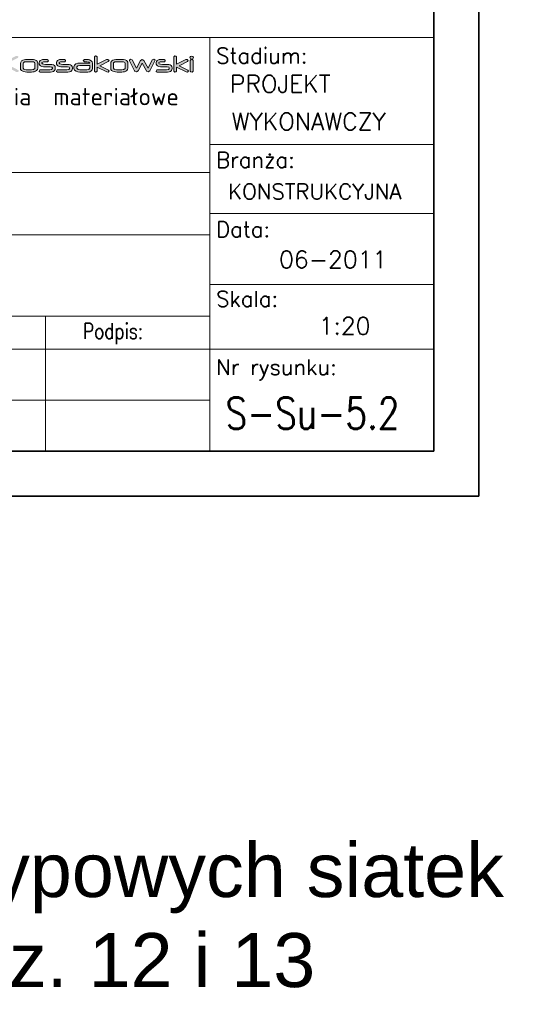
# Model space of a CAD drawing. Header units: millimetres. Extents: x -176817 to 571382, y -58489 to 156123.
# Tile 80 of 256: x -152873 to -151734, y 89973 to 92161. Entities that reach past the tile are written whole.
import ezdxf
from ezdxf.enums import TextEntityAlignment as Align

# ---------------------------------------------------------------- set-up
doc = ezdxf.new("R2010")
doc.units = ezdxf.units.MM
doc.header["$LTSCALE"] = 0.2
doc.layers.get('0').update_dxf_attribs({"lineweight": 13})
for name, color, linetype, lineweight in [('-AAA Kontur', 7, 'Continuous', 35), ('-AAA Opisy2', 71, 'Continuous', 18), ('Prz', 5, 'Continuous', 13), ('SIATKA', 5, 'Continuous', 13), ('TABELA', 7, 'Continuous', 13)]:
    doc.layers.add(name, color=color, linetype=linetype, lineweight=lineweight)
doc.styles.add('Annotative', font='txt')
doc.styles.add('ROMANS', font='romans.shx')
doc.styles.get("Standard").update_dxf_attribs({"font": 'arial.ttf'})

# ---------------------------------------------------------------- blocks, each defined once
blk = doc.blocks.new('structure pro')
h = blk.add_hatch(color=7)
h.dxf.hatch_style = 1
h.paths.add_polyline_path([(739.2, 22.6), (739.7, 24.1), (741.8, 25.2), (745.2, 25.6), (748.1, 25.6), (749.3, 27.4), (749.2, 28.6), (747.4, 29.9), (747.1, 29.9), (743.8, 29.7), (741, 29.4), (738.8, 28.9), (738.3, 28.6), (736, 27.2), (734.6, 25.2), (734.1, 22.6), (734.1, 8.3), (734.1, 7.8), (735.9, 6.3), (738.2, 6.5), (739.2, 8.3)])
h.paths.add_polyline_path([(553.3, 43.3), (550.3, 45.3), (549.9, 45.3), (544.2, 45.2), (539.6, 44.6), (536, 43.6), (535.1, 43.4), (531.2, 41), (528.9, 37.6), (528.1, 33.2), (528.1, 9.5), (528.2, 8.4), (531.2, 6.2), (535, 6.5), (536.7, 9.4), (536.7, 33.2), (537.6, 35.8), (540.9, 37.6), (546.6, 38.2), (551.4, 38.3), (553.5, 41.3)])
h.paths.add_polyline_path([(115.8, 43.3), (112.8, 45.3), (112.4, 45.3), (106.8, 45.2), (102.1, 44.6), (98.5, 43.6), (97.7, 43.4), (93.8, 41), (91.4, 37.6), (90.6, 33.2), (90.6, 9.5), (90.7, 8.4), (93.7, 6.2), (97.4, 6.5), (99.2, 9.4), (99.2, 33.2), (100.1, 35.8), (103.5, 37.6), (109.2, 38.2), (113.9, 38.3), (116, 41.3)])
h.paths.add_polyline_path([(1436.8, 35.1), (1434.6, 35.7), (1432.3, 35.1), (1431.2, 33.1), (1432.3, 31.1), (1434.6, 30.5), (1436.8, 31.1), (1437.9, 33.1)])
h.paths.add_polyline_path([(1436.1, 29.7), (1433.9, 30), (1432, 28), (1432, 8.3), (1433, 6.6), (1435.3, 6.3), (1437.2, 8.3), (1437.2, 28)])
h.paths.add_polyline_path([(1405.3, 36.1), (1403.1, 36.2), (1401.2, 34.3), (1401.2, 8.3), (1403.1, 6.3), (1405.3, 6.6), (1406.3, 8.3), (1406.3, 15.5), (1424, 6.6), (1426.5, 6.3), (1428.6, 8.1), (1427.3, 10), (1411.1, 18.1), (1426.9, 26.1), (1428.3, 27.9), (1426.1, 29.7), (1423.7, 29.5), (1406.3, 20.8), (1406.3, 34.3)])
h.paths.add_polyline_path([(1385.4, 28.6), (1383.6, 29.9), (1380.4, 29.8), (1377.9, 29.7), (1377.1, 29.7), (1374.5, 29.4), (1373.4, 29), (1370.7, 27.9), (1369.1, 26.1), (1368.7, 23.9), (1368.7, 22.6), (1368.8, 21), (1369.8, 19.2), (1371.3, 17.8), (1373.6, 16.9), (1376.6, 16.3), (1380.2, 16.1), (1388.6, 16.1), (1389.1, 16.1), (1392.1, 15.5), (1393, 14), (1393, 13.1), (1392.9, 12.5), (1391.4, 11.1), (1388.2, 10.7), (1370.7, 10.7), (1369.8, 10.5), (1368.7, 8.3), (1368.8, 7.7), (1370.7, 6.3), (1388.1, 6.3), (1389.6, 6.4), (1392.8, 6.8), (1395.2, 7.7), (1397, 9), (1398, 10.8), (1398.4, 13.1), (1398.4, 14.2), (1398.4, 14.4), (1398, 16.6), (1396.8, 18.3), (1394.9, 19.5), (1392.2, 20.2), (1388.9, 20.5), (1380.3, 20.5), (1377.1, 20.7), (1374.6, 21.4), (1373.9, 22.6), (1373.9, 23.9), (1373.9, 24.3), (1376.4, 25.4), (1376.7, 25.4), (1379.9, 25.5), (1383.6, 25.5), (1384.2, 25.6), (1385.6, 27.4)])
h.paths.add_polyline_path([(1324.3, 28.8), (1321.5, 30), (1321.5, 30), (1319.2, 28.3), (1319.5, 27.1), (1328.8, 8.5), (1329.1, 8.1), (1332.1, 6.7), (1332.4, 6.7), (1335.2, 8.4), (1343, 22.8), (1350.6, 8.5), (1350.7, 8.3), (1353.7, 6.8), (1354, 6.8), (1356.8, 8.5), (1366.4, 27.1), (1366.7, 28.3), (1366.7, 28.4), (1364.3, 30), (1361.6, 28.8), (1353.7, 13.5), (1345.9, 27.8), (1345.9, 27.9), (1343, 29.5), (1342.8, 29.5), (1340, 27.8), (1332.2, 13.5)])
h.paths.add_polyline_path([(1308.6, 29.7), (1305.1, 29.9), (1296.5, 29.9), (1294, 29.7), (1291.2, 29.2), (1288.8, 28.3), (1286.6, 26.9), (1285.1, 24.8), (1284.6, 22.4), (1284.6, 13.6), (1284.9, 11.4), (1286.4, 9.4), (1288.8, 7.8), (1290.8, 7.1), (1293.6, 6.6), (1296.5, 6.3), (1305.1, 6.3), (1307.5, 6.5), (1310.3, 7), (1312.6, 7.8), (1314.6, 9), (1316, 11.1), (1316.6, 13.6), (1316.6, 22.4), (1316.6, 22.4), (1316.3, 24.7), (1315.3, 26.6), (1313.7, 28), (1311.5, 29)])
h.paths.add_polyline_path([(1296.6, 25.5), (1305, 25.5), (1308.4, 25.2), (1310.6, 24.3), (1311.3, 22.8), (1311.3, 13.6), (1311.2, 12.9), (1308.8, 11.3), (1307.8, 11.1), (1305, 10.7), (1296.6, 10.7), (1295.1, 10.7), (1292.4, 11.2), (1291, 11.8), (1289.7, 13.6), (1289.7, 22.4), (1290, 23.4), (1292.3, 25), (1293.7, 25.3)], flags=16)
h.paths.add_polyline_path([(1258.5, 36.1), (1256.3, 36.2), (1254.4, 34.3), (1254.4, 8.3), (1256.3, 6.3), (1258.5, 6.6), (1259.5, 8.3), (1259.5, 15.5), (1277.2, 6.6), (1279.7, 6.3), (1281.8, 8.1), (1280.5, 10), (1264.3, 18.1), (1280.2, 26.1), (1281.5, 27.9), (1279.3, 29.7), (1276.9, 29.5), (1259.5, 20.8), (1259.5, 34.3)])
h.paths.add_polyline_path([(1240.1, 29.7), (1235.9, 29.9), (1233.9, 27.9), (1233.9, 27.6), (1235.9, 25.5), (1237, 25.5), (1237.3, 25.5), (1238.1, 25.6), (1238.8, 25.6), (1240.6, 25.5), (1244.3, 24.8), (1245.8, 23.1), (1227.5, 23.1), (1223.6, 22.8), (1220.5, 21.7), (1220.3, 21.6), (1217.6, 19.3), (1216.7, 16.2), (1216.7, 13.2), (1216.7, 13), (1217.7, 10.1), (1220.7, 7.8), (1223.9, 6.7), (1227.7, 6.3), (1240.3, 6.3), (1242.1, 6.4), (1246, 7), (1248.7, 8.5), (1250.4, 10.6), (1250.9, 13.4), (1250.9, 22.7), (1250.5, 25), (1248.7, 27.4), (1245.3, 29), (1243.6, 29.4)])
h.paths.add_polyline_path([(1240.4, 10.7), (1227.5, 10.7), (1224.2, 11.2), (1221.9, 13.3), (1221.9, 16.2), (1224.1, 18.2), (1227.5, 18.8), (1245.8, 18.8), (1245.8, 17.9), (1245.8, 16.7), (1245.8, 15.5), (1245.8, 14.7), (1245.8, 14.1), (1244.3, 11.3), (1244.1, 11.1)], flags=16)
h.paths.add_polyline_path([(1200.9, 28.6), (1199.1, 29.9), (1196, 29.8), (1193.5, 29.7), (1192.7, 29.7), (1190, 29.4), (1188.9, 29), (1186.3, 27.9), (1184.7, 26.1), (1184.2, 23.9), (1184.2, 22.6), (1184.4, 21), (1185.3, 19.2), (1186.9, 17.8), (1189.1, 16.9), (1192.1, 16.3), (1195.7, 16.1), (1204.1, 16.1), (1204.6, 16.1), (1207.6, 15.5), (1208.5, 14), (1208.5, 13.1), (1208.5, 12.5), (1207, 11.1), (1203.7, 10.7), (1186.2, 10.7), (1185.3, 10.5), (1184.3, 8.3), (1184.3, 7.7), (1186.2, 6.3), (1203.7, 6.3), (1205.2, 6.4), (1208.3, 6.8), (1210.8, 7.7), (1212.5, 9), (1213.6, 10.8), (1214, 13.1), (1214, 14.2), (1214, 14.4), (1213.5, 16.6), (1212.3, 18.3), (1210.4, 19.5), (1207.7, 20.2), (1204.4, 20.5), (1195.8, 20.5), (1192.7, 20.7), (1190.2, 21.4), (1189.4, 22.6), (1189.4, 23.9), (1189.4, 24.3), (1191.9, 25.4), (1192.2, 25.4), (1195.4, 25.5), (1199.1, 25.5), (1199.7, 25.6), (1201.1, 27.4)])
h.paths.add_polyline_path([(1169.1, 28.6), (1167.3, 29.9), (1164.2, 29.8), (1161.6, 29.7), (1160.9, 29.7), (1158.2, 29.4), (1157.1, 29), (1154.4, 27.9), (1152.8, 26.1), (1152.4, 23.9), (1152.4, 22.6), (1152.5, 21), (1153.5, 19.2), (1155, 17.8), (1157.3, 16.9), (1160.2, 16.3), (1163.9, 16.1), (1172.3, 16.1), (1172.7, 16.1), (1175.7, 15.5), (1176.7, 14), (1176.7, 13.1), (1176.6, 12.5), (1175.2, 11.1), (1171.9, 10.7), (1154.3, 10.7), (1153.5, 10.5), (1152.5, 8.3), (1152.5, 7.7), (1154.3, 6.3), (1171.9, 6.3), (1173.3, 6.4), (1176.5, 6.8), (1178.9, 7.7), (1180.7, 9), (1181.8, 10.8), (1182.1, 13.1), (1182.1, 14.2), (1182.1, 14.4), (1181.7, 16.6), (1180.5, 18.3), (1178.6, 19.5), (1175.9, 20.2), (1172.6, 20.5), (1163.9, 20.5), (1160.8, 20.7), (1158.3, 21.4), (1157.5, 22.6), (1157.5, 23.9), (1157.6, 24.3), (1160.1, 25.4), (1160.4, 25.4), (1163.6, 25.5), (1167.3, 25.5), (1167.9, 25.6), (1169.3, 27.4)])
h.paths.add_polyline_path([(1141.6, 29.7), (1138.2, 29.9), (1129.5, 29.9), (1127, 29.7), (1124.2, 29.2), (1121.8, 28.3), (1119.6, 26.9), (1118.1, 24.8), (1117.6, 22.4), (1117.6, 13.6), (1118, 11.4), (1119.4, 9.4), (1121.8, 7.8), (1123.9, 7.1), (1126.6, 6.6), (1129.5, 6.3), (1138.2, 6.3), (1140.5, 6.5), (1143.3, 7), (1145.6, 7.8), (1147.6, 9), (1149.1, 11.1), (1149.6, 13.6), (1149.6, 22.4), (1149.6, 22.4), (1149.2, 24.7), (1148.3, 26.6), (1146.7, 28), (1144.4, 29)])
h.paths.add_polyline_path([(1129.6, 25.5), (1138, 25.5), (1141.5, 25.2), (1143.7, 24.3), (1144.4, 22.8), (1144.4, 13.6), (1144.1, 12.9), (1141.9, 11.3), (1140.8, 11.1), (1138, 10.7), (1129.6, 10.7), (1128.1, 10.7), (1125.4, 11.2), (1123.9, 11.8), (1122.8, 13.6), (1122.8, 22.4), (1123, 23.4), (1125.4, 25), (1126.7, 25.3)], flags=16)
h.paths.add_polyline_path([(1087, 34.3), (1085, 36.2), (1082.7, 36.1), (1081.6, 34.3), (1081.6, 8.3), (1082.7, 6.6), (1085, 6.3), (1087, 8.3), (1087, 18.7), (1109.8, 6.7), (1112.6, 6.3), (1114.8, 8.1), (1113.6, 10), (1091.7, 21.6), (1112.8, 32.7), (1114.1, 34.5), (1111.9, 36.2), (1108.9, 36), (1087, 24.3)])
h.paths.add_polyline_path([(1052.9, 36.1), (1050.7, 36.2), (1048.8, 34.3), (1048.8, 20.6), (1044.1, 15.9), (1043.6, 15.1), (1044.6, 14.4), (1046.1, 14.7), (1048.8, 17.3), (1048.8, 8.3), (1049.9, 6.6), (1052.1, 6.3), (1054, 8.3), (1054, 22.3), (1058.8, 27), (1059.2, 27.8), (1058.2, 28.6), (1056.8, 28.3), (1054, 25.6), (1054, 34.3)])
h.paths.add_polyline_path([(1034.7, 29.7), (1031.5, 29.9), (1021.9, 29.9), (1019, 29.7), (1016.2, 29.3), (1013.9, 28.5), (1011.6, 27), (1010, 25), (1009.5, 22.4), (1009.5, 13.8), (1009.5, 13.1), (1010.4, 10.7), (1012.3, 8.5), (1013.1, 8.1), (1015.4, 7.1), (1018.6, 6.6), (1021.1, 6.4), (1022.3, 6.4), (1025.4, 6.3), (1026, 6.4), (1027.3, 8.3), (1027.2, 9.4), (1025.4, 10.7), (1023.9, 10.7), (1021.2, 10.8), (1018.8, 11.1), (1017.5, 11.5), (1015.5, 13), (1014.9, 15.5), (1014.9, 15.6), (1040.5, 15.6), (1040.9, 15.6), (1042, 17.7), (1042, 23.4), (1041.8, 24.7), (1040.6, 26.9), (1038.3, 28.6), (1037.2, 29)])
h.paths.add_polyline_path([(1022.7, 25.6), (1026.4, 25.6), (1028.1, 25.6), (1031.9, 25.3), (1034.7, 24.9), (1036.4, 24), (1036.9, 23), (1036.9, 20.1), (1014.7, 20.1), (1014.7, 22.8), (1015.2, 24), (1017.9, 25.2), (1019.9, 25.4)], flags=16)
h.paths.add_polyline_path([(965.2, 28.8), (962.5, 30), (962.4, 30), (960, 28.3), (960.4, 27.1), (969.8, 8.5), (969.9, 8.1), (973, 6.7), (973.3, 6.7), (976.1, 8.4), (983.8, 22.8), (991.5, 8.5), (991.5, 8.3), (994.5, 6.8), (994.9, 6.8), (997.7, 8.5), (1007.2, 27.1), (1007.6, 28.3), (1007.6, 28.4), (1005.2, 30), (1002.5, 28.8), (994.5, 13.5), (986.8, 27.8), (986.7, 27.9), (983.8, 29.5), (983.7, 29.5), (980.9, 27.8), (973.2, 13.5)])
h.paths.add_polyline_path([(946.6, 29.7), (942.4, 29.9), (940.4, 27.9), (940.4, 27.6), (942.4, 25.5), (943.6, 25.5), (943.8, 25.5), (944.6, 25.6), (945.4, 25.6), (947.1, 25.5), (950.9, 24.8), (952.3, 23.1), (934, 23.1), (930.2, 22.8), (927, 21.7), (926.8, 21.6), (924.1, 19.3), (923.2, 16.2), (923.2, 13.2), (923.2, 13), (924.2, 10.1), (927.2, 7.8), (930.4, 6.7), (934.2, 6.3), (946.8, 6.3), (948.7, 6.4), (952.5, 7), (955.3, 8.5), (956.9, 10.6), (957.5, 13.4), (957.5, 22.7), (957.1, 25), (955.2, 27.4), (951.8, 29), (950.1, 29.4)])
h.paths.add_polyline_path([(946.9, 10.7), (934, 10.7), (930.7, 11.2), (928.4, 13.3), (928.4, 16.2), (930.6, 18.2), (934, 18.8), (952.3, 18.8), (952.3, 17.9), (952.3, 16.7), (952.3, 15.5), (952.3, 14.7), (952.3, 14.1), (950.9, 11.3), (950.6, 11.1)], flags=16)
h.paths.add_polyline_path([(911.8, 36), (907.9, 36.2), (885.3, 36.2), (883.3, 34.3), (883.3, 8.3), (885.3, 6.3), (887.6, 6.6), (888.8, 8.3), (888.8, 17), (907.7, 17), (909.1, 17.1), (912.8, 17.5), (916, 18.5), (917.4, 19.2), (919.7, 21.7), (920.5, 25), (920.5, 29.6), (920.4, 30.3), (919, 33), (915.7, 34.9), (915.1, 35.2)])
h.paths.add_polyline_path([(888.8, 31.8), (908, 31.8), (910.4, 31.7), (913.9, 30.8), (915, 29.2), (915, 25.1), (914.6, 23.5), (912.3, 22.1), (908, 21.5), (888.8, 21.5)], flags=16)
h.paths.add_polyline_path([(851.5, 11.1), (852.6, 9.1), (851.5, 7), (849.2, 6.4), (847, 7), (845.9, 9.1), (847, 11.1), (849.2, 11.7)])
h.paths.add_polyline_path([(828.3, 38.5), (827.3, 38.7), (825.6, 38.1), (824.7, 36.4), (825.6, 34.8), (827.4, 34.2), (829.1, 34.9), (830, 36.4), (829.8, 37.4), (829.2, 38.1)])
h.paths.add_polyline_path([(842.5, 28.4), (840.8, 29.1), (838.9, 28.5), (812.4, 11.3), (811, 9.2), (812.2, 7), (814.6, 6.3), (841.7, 6.3), (841.8, 6.3), (843.7, 8.5), (843.7, 8.7), (841.7, 10.7), (820.2, 10.8), (842.5, 25.3), (843.1, 26.7)])
h.paths.add_polyline_path([(801, 29.6), (796.5, 29.9), (788, 29.9), (785, 29.7), (781.1, 29), (778.4, 27.7), (776.7, 25.7), (776.2, 23.1), (776.2, 8.3), (777.2, 6.6), (779.4, 6.3), (781.4, 8.3), (781.4, 23.2), (781.4, 23.4), (783.9, 25.3), (785.3, 25.4), (787.6, 25.5), (796.5, 25.5), (799, 25.5), (800.4, 25.3), (800.8, 25.3), (803, 23.2), (803, 8.3), (804.1, 6.6), (806.3, 6.3), (808.2, 8.3), (808.2, 23.2), (808, 24.8), (806.8, 27.1), (804.5, 28.6)])
h.paths.add_polyline_path([(771.8, 35.1), (769.5, 35.7), (767.2, 35.1), (766.1, 33.1), (767.2, 31.1), (769.5, 30.5), (771.8, 31.1), (772.9, 33.1)])
h.paths.add_polyline_path([(771.2, 29.7), (769, 30), (767, 28), (767, 8.3), (768, 6.6), (770.2, 6.3), (772.2, 8.3), (772.2, 28)])
h.paths.add_polyline_path([(730, 36), (727.8, 36.2), (725.8, 34.3), (725.8, 29.7), (710.5, 29.7), (706.8, 29.5), (703.2, 28.6), (700.6, 27.2), (698.9, 25.1), (698.2, 22.4), (698.1, 20.1), (698.1, 16.1), (698.2, 13), (698.5, 11.2), (699.9, 9.1), (702.4, 7.6), (706, 6.7), (710.5, 6.3), (718.4, 6.3), (719.5, 6.4), (723.2, 6.8), (726.4, 7.8), (727.5, 8.4), (730.2, 10.7), (731, 13.6), (731, 34.3)])
h.paths.add_polyline_path([(717.9, 10.7), (710.5, 10.7), (709.4, 10.7), (706.1, 11), (705, 11.4), (703.4, 14), (703.4, 22.3), (703.7, 23.4), (705.9, 24.9), (710.3, 25.3), (725.8, 25.3), (725.8, 13.7), (725.2, 12.2), (722.6, 11.1)], flags=16)
h.paths.add_polyline_path([(598.2, 45), (592.4, 45.3), (578.1, 45.3), (573.8, 45.2), (569.2, 44.3), (565.2, 42.7), (561.5, 40.4), (559, 37), (558.1, 32.8), (558.1, 18.4), (558.8, 14.7), (561.1, 11.3), (565.3, 8.6), (568.6, 7.5), (573.2, 6.5), (578.1, 6.2), (592.4, 6.2), (596.3, 6.3), (601.1, 7.1), (604.9, 8.6), (608.1, 10.7), (610.7, 14.1), (611.5, 18.4), (611.5, 32.8), (611.5, 33), (610.9, 36.8), (609.4, 39.9), (606.7, 42.3), (603, 44)])
h.paths.add_polyline_path([(578.2, 38.1), (592.2, 38.1), (597.9, 37.6), (601.6, 36.1), (602.8, 33.4), (602.8, 18.4), (602.5, 17), (598.6, 14.4), (596.9, 13.9), (592.2, 13.4), (578.2, 13.4), (575.7, 13.5), (571.3, 14.3), (568.9, 15.3), (566.8, 18.4), (566.8, 32.8), (567.2, 34.6), (571.1, 37.1), (573.3, 37.7)], flags=16)
h.paths.add_polyline_path([(509, 45.1), (502.8, 45.3), (489.1, 45.3), (484.5, 45.2), (479.7, 44.6), (476.2, 43.6), (472.7, 41.6), (470.3, 38.1), (469.4, 33.8), (469.4, -1.4), (469.6, -2.4), (472.6, -4.7), (476.3, -4.3), (478.1, -1.4), (478.1, 6.5), (504.9, 6.5), (510.1, 6.8), (514.9, 7.8), (518.7, 9.4), (521.4, 11.8), (523, 14.9), (523.6, 18.6), (523.6, 33.8), (523.5, 34.6), (522.8, 37.8), (520.9, 40.6), (518.1, 42.7), (514.1, 44.2)])
h.paths.add_polyline_path([(504.9, 13.7), (478.1, 13.7), (478.1, 33.5), (478.1, 33.9), (479.5, 36.3), (483.3, 37.7), (489.5, 38.1), (502.9, 38.1), (506.1, 38.1), (510.1, 37.8), (512.9, 36.8), (514.9, 33.8), (514.9, 18.5), (513.9, 16.1), (510.7, 14.3)], flags=16)
h.paths.add_polyline_path([(405.2, 45), (400.1, 45.4), (384, 45.4), (379.3, 45.2), (374.6, 44.4), (370.7, 43.1), (366.8, 40.6), (364.2, 37.2), (363.3, 33), (363.3, 18.6), (363.4, 17.5), (364.9, 13.4), (368.1, 9.8), (369.3, 9.1), (373.3, 7.5), (378.6, 6.5), (382.8, 6.3), (384.7, 6.2), (389.9, 6.2), (390.9, 6.3), (393.1, 9.4), (392.8, 11.3), (389.9, 13.4), (387.4, 13.5), (383, 13.6), (378.8, 14.1), (376.8, 14.8), (373.4, 17.3), (372.2, 21.3), (372.2, 21.6), (415.1, 21.6), (415.6, 21.6), (417.5, 25.1), (417.5, 34.6), (417.3, 36.8), (415.2, 40.4), (411.3, 43.2), (409.6, 43.9)])
h.paths.add_polyline_path([(385.4, 38.2), (391.6, 38.3), (394.2, 38.2), (400.7, 37.8), (405.4, 37), (408.2, 35.7), (409.1, 33.8), (409.1, 29.1), (372, 29.1), (372, 33.5), (372.8, 35.6), (377.4, 37.6), (380.7, 38)], flags=16)
edge = h.paths.add_edge_path()
edge.add_line((357.7, 38.3), (359.9, 41.3))
edge.add_line((359.9, 41.3), (359.6, 43.3))
edge.add_line((359.6, 43.3), (356.7, 45.3))
edge.add_line((356.7, 45.3), (356.2, 45.3))
edge.add_line((356.2, 45.3), (350.6, 45.2))
edge.add_line((350.6, 45.2), (345.9, 44.6))
edge.add_line((345.9, 44.6), (342.3, 43.6))
edge.add_line((342.3, 43.6), (341.5, 43.4))
edge.add_line((341.5, 43.4), (337.6, 41))
edge.add_line((337.6, 41), (335.2, 37.6))
edge.add_line((335.2, 37.6), (334.4, 33.2))
edge.add_line((334.4, 33.2), (334.4, 9.5))
edge.add_line((334.4, 9.5), (334.6, 8.4))
edge.add_line((334.6, 8.4), (337.5, 6.2))
edge.add_line((337.5, 6.2), (341.2, 6.5))
edge.add_line((341.2, 6.5), (343.1, 9.4))
edge.add_line((343.1, 9.4), (343.1, 33.2))
edge.add_line((343.1, 33.2), (344, 35.8))
edge.add_line((344, 35.8), (347.2, 37.6))
edge.add_line((347.2, 37.6), (352.9, 38.2))
edge.add_line((352.9, 38.2), (357.7, 38.3))
edge.add_line((357.7, 38.3), (352.9, 38.2))
h.paths.add_polyline_path([(281.7, 45.1), (278, 45.3), (277, 45.3), (274.8, 42.1), (274.8, 17.9), (274.9, 16.9), (275.6, 13.6), (277.5, 10.9), (280.5, 8.9), (284.6, 7.4), (289.7, 6.5), (295.8, 6.2), (299.9, 6.2), (300.2, 6.1), (302.7, 6.1), (304.5, 6.1), (305.2, 6.1), (311.7, 6.3), (317.1, 7.1), (321.6, 8.3), (325.1, 10), (327.5, 12.2), (329, 14.8), (329.5, 17.9), (329.5, 42.1), (329.4, 43.3), (326.3, 45.3), (322.5, 45.1), (320.7, 42.1), (320.7, 17.8), (320.7, 17.2), (319, 15.1), (315, 13.9), (308.6, 13.4), (295.8, 13.4), (293.7, 13.5), (288, 14.1), (284.6, 15.6), (283.4, 17.9), (283.4, 42.1)])
h.paths.add_polyline_path([(252.2, 55.7), (248.5, 56), (247.5, 55.9), (245.3, 52.7), (245.3, 45), (242.5, 45), (241, 44.8), (238.9, 41.5), (241, 38.1), (242.5, 38), (245.3, 37.9), (245.3, 9.4), (247, 6.5), (250.7, 6.2), (251.8, 6.3), (253.9, 9.4), (253.9, 37.9), (267.5, 37.9), (268.6, 38), (270.8, 41), (270.5, 42.9), (267.5, 45), (253.9, 45), (253.9, 52.7)])
h.paths.add_polyline_path([(236.1, 43.3), (232.9, 45.3), (198.7, 45.3), (194.2, 45.2), (189.2, 44.2), (185.3, 42.6), (182.6, 40.3), (180.9, 37.2), (180.4, 33.5), (180.4, 18.1), (181.1, 13.9), (183.4, 10.4), (187.4, 8), (190.2, 7.1), (194.8, 6.4), (200.6, 6.2), (232.5, 6.2), (234.4, 6.5), (236.4, 9.4), (236.2, 11.3), (233.2, 13.4), (200.8, 13.4), (199, 13.5), (193.4, 14.2), (190.1, 15.8), (189, 18.5), (189, 33.8), (190, 36), (193.4, 37.6), (199.4, 38.1), (232.9, 38.1), (234.4, 38.3), (236.3, 41.7)])
h.paths.add_polyline_path([(127.9, 45.1), (124.2, 45.3), (123.2, 45.3), (121, 42.1), (121, 17.9), (121, 16.9), (121.8, 13.6), (123.7, 10.9), (126.7, 8.9), (130.7, 7.4), (135.8, 6.5), (141.9, 6.2), (146, 6.2), (146.3, 6.1), (148.9, 6.1), (150.7, 6.1), (151.4, 6.1), (157.8, 6.3), (163.3, 7.1), (167.8, 8.3), (171.2, 10), (173.7, 12.2), (175.2, 14.8), (175.6, 17.9), (175.6, 42.1), (175.6, 43.3), (172.4, 45.3), (168.7, 45.1), (166.9, 42.1), (166.9, 17.8), (166.9, 17.2), (165.2, 15.1), (161.2, 13.9), (154.8, 13.4), (141.9, 13.4), (139.9, 13.5), (134.2, 14.1), (130.7, 15.6), (129.6, 17.9), (129.6, 42.1)])
h.paths.add_polyline_path([(69.3, 55.7), (65.6, 56), (64.6, 55.9), (62.5, 52.7), (62.5, 45), (59.7, 45), (58.1, 44.8), (56.1, 41.5), (58.1, 38.1), (59.7, 38), (62.5, 37.9), (62.5, 9.4), (64.2, 6.5), (67.9, 6.2), (68.9, 6.3), (71.1, 9.4), (71.1, 37.9), (84.7, 37.9), (85.8, 38), (87.9, 41), (87.7, 42.9), (84.7, 45), (71.1, 45), (71.1, 52.7)])
h.paths.add_polyline_path([(31.7, 43.3), (28.8, 45.3), (23.5, 45.3), (19.3, 45.2), (18, 45.1), (13.6, 44.5), (11.7, 44), (7.4, 42.1), (4.7, 39.1), (3.8, 35.3), (3.8, 33.2), (4.2, 30.5), (5.7, 27.6), (8.3, 25.3), (12.1, 23.7), (17.1, 22.8), (23.2, 22.4), (37.2, 22.4), (37.9, 22.4), (42.9, 21.5), (44.5, 18.8), (44.5, 17.4), (44.4, 16.4), (41.9, 14.2), (36.4, 13.4), (7.3, 13.4), (5.7, 13.1), (4, 9.4), (4.2, 8.4), (7.3, 6.2), (36.4, 6.2), (38.8, 6.3), (44.1, 6.9), (48.2, 8.4), (51.1, 10.7), (52.9, 13.6), (53.5, 17.4), (53.5, 19.2), (53.5, 19.5), (52.7, 23.2), (50.8, 26), (47.6, 28.1), (43.2, 29.4), (37.5, 29.8), (23.2, 29.8), (18, 30), (13.9, 31.2), (12.5, 33.3), (12.5, 35.3), (12.6, 36.1), (16.7, 38), (17.3, 38), (22.6, 38.1), (28.8, 38.1), (29.8, 38.2), (32, 41.3)])
edge = h.paths.add_edge_path()
edge.add_line((748.1, 25.6), (745.2, 25.6))
edge.add_line((551.4, 38.3), (546.6, 38.2))
edge.add_line((113.9, 38.3), (109.2, 38.2))
at = {"color": 7, "lineweight": 0}
for p, q in [((1118.1, 24.8), (1117.6, 22.4)), ((1117.6, 22.4), (1117.6, 13.6)), ((1119.6, 26.9), (1118.1, 24.8)), ((1121.8, 28.3), (1119.6, 26.9)), ((1124.2, 29.2), (1121.8, 28.3)), ((1122.8, 22.4), (1123, 23.4)), ((1122.8, 13.6), (1122.8, 22.4)), ((1123, 23.4), (1125.4, 25)), ((1127, 29.7), (1124.2, 29.2)), ((1125.4, 25), (1126.7, 25.3)), ((1126.7, 25.3), (1129.6, 25.5)), ((1129.5, 29.9), (1127, 29.7)), ((1138.2, 29.9), (1129.5, 29.9)), ((1129.6, 25.5), (1138, 25.5)), ((1138, 25.5), (1141.5, 25.2)), ((1141.6, 29.7), (1138.2, 29.9)), ((1141.5, 25.2), (1143.7, 24.3)), ((1144.4, 29), (1141.6, 29.7)), ((1143.7, 24.3), (1144.4, 22.8)), ((1146.7, 28), (1144.4, 29)), ((1144.4, 22.8), (1144.4, 13.6)), ((1148.3, 26.6), (1146.7, 28)), ((1149.2, 24.7), (1148.3, 26.6)), ((1149.6, 22.4), (1149.2, 24.7)), ((1149.6, 13.6), (1149.6, 22.4)), ((1149.6, 22.4), (1149.6, 22.4)), ((1152.8, 26.1), (1152.4, 23.9)), ((1152.4, 23.9), (1152.4, 22.6)), ((1152.4, 22.6), (1152.5, 21)), ((1152.5, 21), (1153.5, 19.2)), ((1154.4, 27.9), (1152.8, 26.1)), ((1153.5, 19.2), (1155, 17.8)), ((1157.1, 29), (1154.4, 27.9)), ((1158.2, 29.4), (1157.1, 29)), ((1157.5, 23.9), (1157.6, 24.3)), ((1157.5, 22.6), (1157.5, 23.9)), ((1158.3, 21.4), (1157.5, 22.6)), ((1157.6, 24.3), (1160.1, 25.4)), ((1160.9, 29.7), (1158.2, 29.4)), ((1160.8, 20.7), (1158.3, 21.4)), ((1160.1, 25.4), (1160.4, 25.4)), ((1160.4, 25.4), (1163.6, 25.5)), ((1163.9, 20.5), (1160.8, 20.7)), ((1161.6, 29.7), (1160.9, 29.7)), ((1164.2, 29.8), (1161.6, 29.7)), ((1163.6, 25.5), (1167.3, 25.5)), ((1172.6, 20.5), (1163.9, 20.5)), ((1167.3, 29.9), (1164.2, 29.8)), ((1169.1, 28.6), (1167.3, 29.9)), ((1167.3, 25.5), (1167.9, 25.6)), ((1167.9, 25.6), (1169.3, 27.4)), ((1169.3, 27.4), (1169.1, 28.6)), ((1175.9, 20.2), (1172.6, 20.5)), ((1178.6, 19.5), (1175.9, 20.2)), ((1180.5, 18.3), (1178.6, 19.5)), ((1181.7, 16.6), (1180.5, 18.3)), ((1184.7, 26.1), (1184.2, 23.9)), ((1184.2, 23.9), (1184.2, 22.6)), ((1184.2, 22.6), (1184.4, 21)), ((1184.4, 21), (1185.3, 19.2)), ((1186.3, 27.9), (1184.7, 26.1)), ((1185.3, 19.2), (1186.9, 17.8)), ((1188.9, 29), (1186.3, 27.9)), ((1190, 29.4), (1188.9, 29)), ((1189.4, 24.3), (1191.9, 25.4)), ((1189.4, 23.9), (1189.4, 24.3)), ((1189.4, 22.6), (1189.4, 23.9)), ((1190.2, 21.4), (1189.4, 22.6)), ((1192.7, 29.7), (1190, 29.4)), ((1192.7, 20.7), (1190.2, 21.4)), ((1191.9, 25.4), (1192.2, 25.4)), ((1192.2, 25.4), (1195.4, 25.5)), ((1193.5, 29.7), (1192.7, 29.7)), ((1195.8, 20.5), (1192.7, 20.7)), ((1196, 29.8), (1193.5, 29.7)), ((1195.4, 25.5), (1199.1, 25.5)), ((1204.4, 20.5), (1195.8, 20.5)), ((1199.1, 29.9), (1196, 29.8)), ((1200.9, 28.6), (1199.1, 29.9)), ((1199.1, 25.5), (1199.7, 25.6)), ((1199.7, 25.6), (1201.1, 27.4)), ((1201.1, 27.4), (1200.9, 28.6)), ((1207.7, 20.2), (1204.4, 20.5)), ((1210.4, 19.5), (1207.7, 20.2)), ((1212.3, 18.3), (1210.4, 19.5)), ((1213.5, 16.6), (1212.3, 18.3)), ((1217.6, 19.3), (1216.7, 16.2)), ((1220.3, 21.6), (1217.6, 19.3)), ((1220.5, 21.7), (1220.3, 21.6)), ((1223.6, 22.8), (1220.5, 21.7)), ((1227.5, 23.1), (1223.6, 22.8)), ((1224.1, 18.2), (1227.5, 18.8)), ((1245.8, 23.1), (1227.5, 23.1)), ((1227.5, 23.1), (1227.5, 23.1)), ((1227.5, 18.8), (1245.8, 18.8)), ((1235.9, 29.9), (1233.9, 27.9)), ((1233.9, 27.9), (1233.9, 27.6)), ((1233.9, 27.6), (1235.9, 25.5)), ((1240.1, 29.7), (1235.9, 29.9)), ((1235.9, 25.5), (1237, 25.5)), ((1237, 25.5), (1237.3, 25.5)), ((1237.3, 25.5), (1238.1, 25.6)), ((1238.1, 25.6), (1238.8, 25.6)), ((1238.8, 25.6), (1240.6, 25.5)), ((1243.6, 29.4), (1240.1, 29.7)), ((1240.6, 25.5), (1244.3, 24.8)), ((1245.3, 29), (1243.6, 29.4)), ((1244.3, 24.8), (1245.8, 23.1)), ((1248.7, 27.4), (1245.3, 29)), ((1245.8, 18.8), (1245.8, 17.9)), ((1250.5, 25), (1248.7, 27.4)), ((1250.9, 22.7), (1250.5, 25)), ((1250.9, 13.4), (1250.9, 22.7)), ((1256.3, 36.2), (1254.4, 34.3)), ((1254.4, 34.3), (1254.4, 8.3)), ((1258.5, 36.1), (1256.3, 36.2)), ((1259.5, 34.3), (1258.5, 36.1)), ((1259.5, 20.8), (1259.5, 34.3)), ((1276.9, 29.5), (1259.5, 20.8)), ((1259.5, 20.8), (1259.5, 20.8)), ((1264.3, 18.1), (1280.2, 26.1)), ((1279.3, 29.7), (1276.9, 29.5)), ((1281.5, 27.9), (1279.3, 29.7)), ((1280.2, 26.1), (1281.5, 27.9)), ((1285.1, 24.8), (1284.6, 22.4)), ((1284.6, 22.4), (1284.6, 13.6)), ((1286.6, 26.9), (1285.1, 24.8)), ((1288.8, 28.3), (1286.6, 26.9)), ((1291.2, 29.2), (1288.8, 28.3)), ((1289.7, 22.4), (1290, 23.4)), ((1289.7, 13.6), (1289.7, 22.4)), ((1290, 23.4), (1292.3, 25)), ((1294, 29.7), (1291.2, 29.2)), ((1292.3, 25), (1293.7, 25.3)), ((1293.7, 25.3), (1296.6, 25.5)), ((1296.5, 29.9), (1294, 29.7)), ((1305.1, 29.9), (1296.5, 29.9)), ((1296.6, 25.5), (1305, 25.5)), ((1305, 25.5), (1308.4, 25.2)), ((1308.6, 29.7), (1305.1, 29.9)), ((1308.4, 25.2), (1310.6, 24.3)), ((1311.5, 29), (1308.6, 29.7)), ((1310.6, 24.3), (1311.3, 22.8)), ((1311.3, 22.8), (1311.3, 13.6)), ((1313.7, 28), (1311.5, 29)), ((1315.3, 26.6), (1313.7, 28)), ((1316.3, 24.7), (1315.3, 26.6)), ((1316.6, 22.4), (1316.3, 24.7)), ((1316.6, 13.6), (1316.6, 22.4)), ((1316.6, 22.4), (1316.6, 22.4)), ((1321.5, 30), (1319.2, 28.3)), ((1319.2, 28.3), (1319.5, 27.1)), ((1319.5, 27.1), (1328.8, 8.5)), ((1321.5, 30), (1321.5, 30)), ((1324.3, 28.8), (1321.5, 30)), ((1332.2, 13.5), (1324.3, 28.8)), ((1340, 27.8), (1332.2, 13.5)), ((1335.2, 8.4), (1343, 22.8)), ((1342.8, 29.5), (1340, 27.8)), ((1343, 29.5), (1342.8, 29.5)), ((1345.9, 27.9), (1343, 29.5)), ((1343, 22.8), (1350.6, 8.5)), ((1345.9, 27.8), (1345.9, 27.9)), ((1353.7, 13.5), (1345.9, 27.8)), ((1361.6, 28.8), (1353.7, 13.5)), ((1356.8, 8.5), (1366.4, 27.1)), ((1364.3, 30), (1361.6, 28.8)), ((1366.7, 28.4), (1364.3, 30)), ((1366.4, 27.1), (1366.7, 28.3)), ((1366.7, 28.3), (1366.7, 28.4)), ((1369.1, 26.1), (1368.7, 23.9)), ((1368.7, 23.9), (1368.7, 22.6)), ((1368.7, 22.6), (1368.8, 21)), ((1368.8, 21), (1369.8, 19.2)), ((1370.7, 27.9), (1369.1, 26.1)), ((1369.8, 19.2), (1371.3, 17.8)), ((1373.4, 29), (1370.7, 27.9)), ((1374.5, 29.4), (1373.4, 29)), ((1373.9, 24.3), (1376.4, 25.4)), ((1373.9, 23.9), (1373.9, 24.3)), ((1373.9, 22.6), (1373.9, 23.9)), ((1374.6, 21.4), (1373.9, 22.6)), ((1377.1, 29.7), (1374.5, 29.4)), ((1377.1, 20.7), (1374.6, 21.4)), ((1376.4, 25.4), (1376.7, 25.4)), ((1376.7, 25.4), (1379.9, 25.5)), ((1377.9, 29.7), (1377.1, 29.7)), ((1380.3, 20.5), (1377.1, 20.7)), ((1380.4, 29.8), (1377.9, 29.7)), ((1379.9, 25.5), (1383.6, 25.5)), ((1388.9, 20.5), (1380.3, 20.5)), ((1383.6, 29.9), (1380.4, 29.8)), ((1385.4, 28.6), (1383.6, 29.9)), ((1383.6, 25.5), (1384.2, 25.6)), ((1384.2, 25.6), (1385.6, 27.4)), ((1385.6, 27.4), (1385.4, 28.6)), ((1392.2, 20.2), (1388.9, 20.5)), ((1394.9, 19.5), (1392.2, 20.2)), ((1396.8, 18.3), (1394.9, 19.5)), ((1398, 16.6), (1396.8, 18.3)), ((1403.1, 36.2), (1401.2, 34.3)), ((1401.2, 34.3), (1401.2, 8.3)), ((1405.3, 36.1), (1403.1, 36.2)), ((1406.3, 34.3), (1405.3, 36.1)), ((1406.3, 20.8), (1406.3, 34.3)), ((1423.7, 29.5), (1406.3, 20.8)), ((1406.3, 20.8), (1406.3, 20.8)), ((1411.1, 18.1), (1426.9, 26.1)), ((1426.1, 29.7), (1423.7, 29.5)), ((1428.3, 27.9), (1426.1, 29.7)), ((1426.9, 26.1), (1428.3, 27.9)), ((1432.3, 35.1), (1431.2, 33.1)), ((1431.2, 33.1), (1432.3, 31.1)), ((1433.9, 30), (1432, 28)), ((1432, 28), (1432, 8.3)), ((1434.6, 35.7), (1432.3, 35.1)), ((1432.3, 31.1), (1434.6, 30.5)), ((1436.1, 29.7), (1433.9, 30)), ((1436.8, 35.1), (1434.6, 35.7)), ((1434.6, 30.5), (1436.8, 31.1)), ((1437.2, 28), (1436.1, 29.7)), ((1437.9, 33.1), (1436.8, 35.1)), ((1436.8, 31.1), (1437.9, 33.1)), ((1437.2, 8.3), (1437.2, 28)), ((1117.6, 13.6), (1118, 11.4)), ((1118, 11.4), (1119.4, 9.4)), ((1119.4, 9.4), (1121.8, 7.8)), ((1121.8, 7.8), (1123.9, 7.1)), ((1123.9, 11.8), (1122.8, 13.6)), ((1125.4, 11.2), (1123.9, 11.8)), ((1123.9, 7.1), (1126.6, 6.6)), ((1128.1, 10.7), (1125.4, 11.2)), ((1126.6, 6.6), (1129.5, 6.3)), ((1129.6, 10.7), (1128.1, 10.7)), ((1129.5, 6.3), (1138.2, 6.3)), ((1138, 10.7), (1129.6, 10.7)), ((1140.8, 11.1), (1138, 10.7)), ((1138.2, 6.3), (1140.5, 6.5)), ((1140.5, 6.5), (1143.3, 7)), ((1141.9, 11.3), (1140.8, 11.1)), ((1144.1, 12.9), (1141.9, 11.3)), ((1143.3, 7), (1145.6, 7.8)), ((1144.4, 13.6), (1144.1, 12.9)), ((1145.6, 7.8), (1147.6, 9)), ((1147.6, 9), (1149.1, 11.1)), ((1149.1, 11.1), (1149.6, 13.6)), ((1153.5, 10.5), (1152.5, 8.3)), ((1152.5, 8.3), (1152.5, 7.7)), ((1152.5, 7.7), (1154.3, 6.3)), ((1154.3, 10.7), (1153.5, 10.5)), ((1171.9, 10.7), (1154.3, 10.7)), ((1154.3, 6.3), (1171.9, 6.3)), ((1155, 17.8), (1157.3, 16.9)), ((1157.3, 16.9), (1160.2, 16.3)), ((1160.2, 16.3), (1163.9, 16.1)), ((1163.9, 16.1), (1172.3, 16.1)), ((1175.2, 11.1), (1171.9, 10.7)), ((1171.9, 6.3), (1173.3, 6.4)), ((1172.3, 16.1), (1172.7, 16.1)), ((1172.7, 16.1), (1175.7, 15.5)), ((1173.3, 6.4), (1176.5, 6.8)), ((1176.6, 12.5), (1175.2, 11.1)), ((1175.7, 15.5), (1176.7, 14)), ((1176.5, 6.8), (1178.9, 7.7)), ((1176.7, 13.1), (1176.6, 12.5)), ((1176.7, 14), (1176.7, 13.1)), ((1178.9, 7.7), (1180.7, 9)), ((1180.7, 9), (1181.8, 10.8)), ((1182.1, 14.4), (1181.7, 16.6)), ((1181.8, 10.8), (1182.1, 13.1)), ((1182.1, 14.2), (1182.1, 14.4)), ((1182.1, 13.1), (1182.1, 14.2)), ((1185.3, 10.5), (1184.3, 8.3)), ((1184.3, 8.3), (1184.3, 7.7)), ((1184.3, 7.7), (1186.2, 6.3)), ((1186.2, 10.7), (1185.3, 10.5)), ((1203.7, 10.7), (1186.2, 10.7)), ((1186.2, 6.3), (1203.7, 6.3)), ((1186.9, 17.8), (1189.1, 16.9)), ((1189.1, 16.9), (1192.1, 16.3)), ((1192.1, 16.3), (1195.7, 16.1)), ((1195.7, 16.1), (1204.1, 16.1)), ((1207, 11.1), (1203.7, 10.7)), ((1203.7, 6.3), (1205.2, 6.4)), ((1204.1, 16.1), (1204.6, 16.1)), ((1204.6, 16.1), (1207.6, 15.5)), ((1205.2, 6.4), (1208.3, 6.8)), ((1208.5, 12.5), (1207, 11.1)), ((1207.6, 15.5), (1208.5, 14)), ((1208.3, 6.8), (1210.8, 7.7)), ((1208.5, 14), (1208.5, 13.1)), ((1208.5, 13.1), (1208.5, 12.5)), ((1210.8, 7.7), (1212.5, 9)), ((1212.5, 9), (1213.6, 10.8)), ((1214, 14.4), (1213.5, 16.6)), ((1213.6, 10.8), (1214, 13.1)), ((1214, 14.2), (1214, 14.4)), ((1214, 13.1), (1214, 14.2)), ((1216.7, 16.2), (1216.7, 13.2)), ((1216.7, 13.2), (1216.7, 13)), ((1216.7, 13), (1217.7, 10.1)), ((1217.7, 10.1), (1220.7, 7.8)), ((1220.7, 7.8), (1220.7, 7.8)), ((1220.7, 7.8), (1223.9, 6.7)), ((1221.9, 16.2), (1224.1, 18.2)), ((1221.9, 13.3), (1221.9, 16.2)), ((1224.2, 11.2), (1221.9, 13.3)), ((1223.9, 6.7), (1227.7, 6.3)), ((1227.5, 10.7), (1224.2, 11.2)), ((1240.4, 10.7), (1227.5, 10.7)), ((1227.7, 6.3), (1240.3, 6.3)), ((1240.3, 6.3), (1242.1, 6.4)), ((1244.1, 11.1), (1240.4, 10.7)), ((1242.1, 6.4), (1246, 7)), ((1244.3, 11.3), (1244.1, 11.1)), ((1245.8, 14.1), (1244.3, 11.3)), ((1245.8, 17.9), (1245.8, 16.7)), ((1245.8, 16.7), (1245.8, 15.5)), ((1245.8, 15.5), (1245.8, 14.7)), ((1245.8, 14.7), (1245.8, 14.1)), ((1246, 7), (1248.7, 8.5)), ((1248.7, 8.5), (1250.4, 10.6)), ((1250.4, 10.6), (1250.9, 13.4)), ((1254.4, 8.3), (1256.3, 6.3)), ((1256.3, 6.3), (1258.5, 6.6)), ((1258.5, 6.6), (1259.5, 8.3)), ((1259.5, 15.5), (1277.2, 6.6)), ((1259.5, 8.3), (1259.5, 15.5)), ((1280.5, 10), (1264.3, 18.1)), ((1277.2, 6.6), (1279.7, 6.3)), ((1279.7, 6.3), (1281.8, 8.1)), ((1281.8, 8.1), (1280.5, 10)), ((1284.6, 13.6), (1284.9, 11.4)), ((1284.9, 11.4), (1286.4, 9.4)), ((1286.4, 9.4), (1288.8, 7.8)), ((1288.8, 7.8), (1290.8, 7.1)), ((1291, 11.8), (1289.7, 13.6)), ((1290.8, 7.1), (1293.6, 6.6)), ((1292.4, 11.2), (1291, 11.8)), ((1295.1, 10.7), (1292.4, 11.2)), ((1293.6, 6.6), (1296.5, 6.3)), ((1296.6, 10.7), (1295.1, 10.7)), ((1296.5, 6.3), (1305.1, 6.3)), ((1305, 10.7), (1296.6, 10.7)), ((1307.8, 11.1), (1305, 10.7)), ((1305.1, 6.3), (1307.5, 6.5)), ((1307.5, 6.5), (1310.3, 7)), ((1308.8, 11.3), (1307.8, 11.1)), ((1311.2, 12.9), (1308.8, 11.3)), ((1310.3, 7), (1312.6, 7.8)), ((1311.3, 13.6), (1311.2, 12.9)), ((1312.6, 7.8), (1314.6, 9)), ((1314.6, 9), (1316, 11.1)), ((1316, 11.1), (1316.6, 13.6)), ((1328.8, 8.5), (1329.1, 8.1)), ((1329.1, 8.1), (1332.1, 6.7)), ((1332.1, 6.7), (1332.4, 6.7)), ((1332.4, 6.7), (1335.2, 8.4)), ((1350.6, 8.5), (1350.7, 8.3)), ((1350.7, 8.3), (1353.7, 6.8)), ((1353.7, 6.8), (1354, 6.8)), ((1354, 6.8), (1356.8, 8.5)), ((1369.8, 10.5), (1368.7, 8.3)), ((1368.7, 8.3), (1368.8, 7.7)), ((1368.8, 7.7), (1370.7, 6.3)), ((1370.7, 10.7), (1369.8, 10.5)), ((1388.2, 10.7), (1370.7, 10.7)), ((1370.7, 6.3), (1388.1, 6.3)), ((1371.3, 17.8), (1373.6, 16.9)), ((1373.6, 16.9), (1376.6, 16.3)), ((1376.6, 16.3), (1380.2, 16.1)), ((1380.2, 16.1), (1388.6, 16.1)), ((1388.1, 6.3), (1389.6, 6.4)), ((1391.4, 11.1), (1388.2, 10.7)), ((1388.6, 16.1), (1389.1, 16.1)), ((1389.1, 16.1), (1392.1, 15.5)), ((1389.6, 6.4), (1392.8, 6.8)), ((1392.9, 12.5), (1391.4, 11.1)), ((1392.1, 15.5), (1393, 14)), ((1392.8, 6.8), (1395.2, 7.7)), ((1393, 13.1), (1392.9, 12.5)), ((1393, 14), (1393, 13.1)), ((1395.2, 7.7), (1397, 9)), ((1397, 9), (1398, 10.8)), ((1398.4, 14.4), (1398, 16.6)), ((1398, 10.8), (1398.4, 13.1)), ((1398.4, 14.2), (1398.4, 14.4)), ((1398.4, 13.1), (1398.4, 14.2)), ((1401.2, 8.3), (1403.1, 6.3)), ((1403.1, 6.3), (1405.3, 6.6)), ((1405.3, 6.6), (1406.3, 8.3)), ((1406.3, 15.5), (1424, 6.6)), ((1406.3, 8.3), (1406.3, 15.5)), ((1427.3, 10), (1411.1, 18.1)), ((1424, 6.6), (1426.5, 6.3)), ((1426.5, 6.3), (1428.6, 8.1)), ((1428.6, 8.1), (1427.3, 10)), ((1432, 8.3), (1433, 6.6)), ((1433, 6.6), (1435.3, 6.3)), ((1435.3, 6.3), (1437.2, 8.3))]:
    blk.add_line(p, q, dxfattribs=at)
blk = doc.blocks.new('A$C72E22663')
at = {"layer": 'Prz'}
blk.add_lwpolyline([(-1140, 0), (0, 0), (0, 459.3), (-1140, 459.3)], close=True, dxfattribs=at)
at = {"layer": 'TABELA', "color": 3}
for p, q in [((-248.8, 459.3), (-248.8, 0)), ((-248.8, 340.5), (0, 340.5)), ((-1140, 309.4), (-248.8, 309.4)), ((-248.8, 263.9), (0, 263.9)), ((-1140, 240.2), (-248.8, 240.2)), ((-248.8, 185), (0, 185)), ((-1140, 149.8), (-248.8, 149.8)), ((-431, 56.5), (-431, 149.8)), ((-1140, 113.1), (-248.8, 113.1)), ((-248.8, 113.1), (0, 113.1)), ((-431, 0), (-431, 93.2))]:
    blk.add_line(p, q, dxfattribs=at)
at = {"layer": 'TABELA', "color": 2}
blk.add_line((-1140, 56.5), (-248.8, 56.5), dxfattribs=at)
at = {"color": 7, "xscale": 0.6000000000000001, "yscale": 0.6000000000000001, "zscale": 0.6000000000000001}
blk.add_blockref('structure pro', (-1129.5, 417.1), dxfattribs=at)
at = {"layer": 'TABELA', "color": 4, "style": 'ROMANS'}
for s, p in [('Stadium:', (-241.7, 430.5)), ('Branża:', (-241.7, 314.7)), ('Data:', (-241.7, 237.6)), ('Skala:', (-241.7, 160.3)), ('Nr rysunku:', (-241.7, 84.5))]:
    blk.add_text(s, height=17.28, rotation=360, dxfattribs=at).set_placement(p)
at = {"layer": 'TABELA', "color": 2, "style": 'ROMANS'}
for s, height, p in [('PROJEKT', 19.2, (-226.3, 407.8)), ('WYKONAWCZY', 19.2, (-224.3, 366)), ('KONSTRUKCYJNA', 17.28, (-228.4, 288.2))]:
    blk.add_text(s, height=height, dxfattribs=at).set_placement(p, align=Align.MIDDLE_LEFT)
at = {"layer": 'TABELA', "color": 4, "style": 'ROMANS', "width": 0.8}
blk.add_text('Podpis:', height=17.28, rotation=360, dxfattribs=at).set_placement((-389.5, 124.6))
at = {"layer": 'TABELA', "color": 3, "insert": (-1127.9, 403.2), "char_height": 23, "width": 879.069, "attachment_point": 1, "rotation": 360, "style": 'Annotative'}
blk.add_mtext('{\\fISOCPEUR|b0|i0|c238|p34;\\H0.83333x;\\C7;projekty  budowlane - ekspertyzy  techniczne - badania  materiałowe}', dxfattribs=at)

msp = doc.modelspace()

# ---------------------------------------------------------------- linework, layer by layer
at = {"layer": '-AAA Kontur'}
for points in [[(-159993.3001, 91102.5045), (-151853.3001, 91102.5045), (-151853.3001, 96782.5045), (-159993.3001, 96782.5045)], [(-159893.3001, 91202.5045), (-151953.3001, 91202.5045), (-151953.3001, 96682.5045), (-159893.3001, 96682.5045)]]:
    msp.add_lwpolyline(points, close=True, dxfattribs=at)

# ---------------------------------------------------------------- block references
at = {"layer": 'SIATKA', "color": 42, "xscale": 2, "yscale": 2, "zscale": 2}
msp.add_blockref('A$C72E22663', (-151953.3001, 91202.5045), dxfattribs=at)

# ---------------------------------------------------------------- texts
at = {"layer": '-AAA Opisy2', "insert": (-154797.1763, 90331.6643), "char_height": 120, "width": 3235.492782, "attachment_point": 1}
msp.add_mtext('Rysunek dla wszystkich typowych siatek okutych w płaskowniki Poz. 12 i 13', dxfattribs=at)
at = {"layer": 'TABELA', "color": 2, "style": 'ROMANS'}
for s, p in [('06-2011', (-152296.7924, 91627.9438)), ('1:20', (-152208.9209, 91480.4994))]:
    msp.add_text(s, height=38.4, dxfattribs=at).set_placement(p, align=Align.MIDDLE_LEFT)
at = {"layer": 'TABELA', "color": 2, "style": 'ROMANS', "width": 0.8}
msp.add_text('S-Su-5.2', height=70, dxfattribs=at).set_placement((-152415.8802, 91286.5005), align=Align.MIDDLE_LEFT)

doc.saveas('drawing.dxf')
